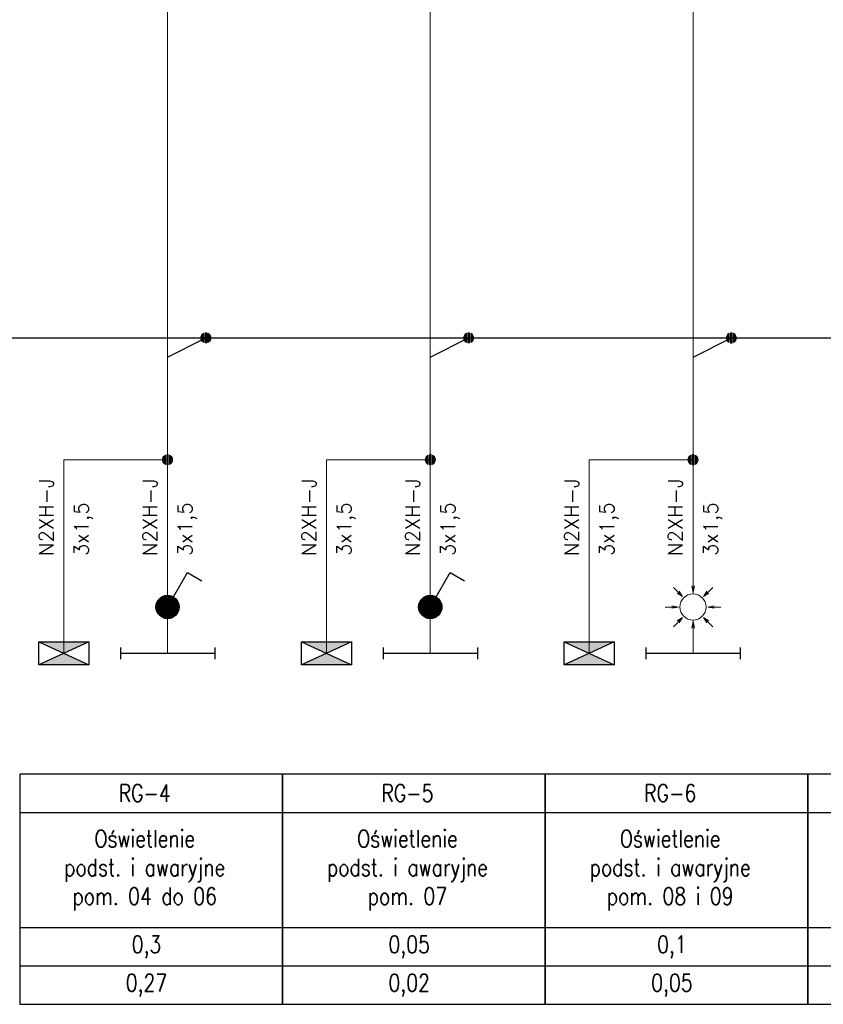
# Model space of a CAD drawing. Header units: millimetres. Extents: x 2505 to 3495, y 1397 to 1684.
# Tile 23 of 59: x 2813 to 2872, y 1560 to 1631. Entities that reach past the tile are written whole.
import ezdxf
from ezdxf.enums import TextEntityAlignment as Align

# ---------------------------------------------------------------- set-up
doc = ezdxf.new("R2010")
doc.units = ezdxf.units.MM
doc.linetypes.add('CONTINUA', pattern=[0])
for name, color, linetype in [('#elektryka', 1, 'Continuous'), ('0IE-SYMBOL', 3, 'Continuous'), ('E_Opis', 7, 'Continuous'), ('EB_gniazda', 1, 'Continuous'), ('IE-SYMBOL', 3, 'Continuous'), ('OPIS', 7, 'Continuous')]:
    doc.layers.add(name, color=color, linetype=linetype)
for name, color, linetype, lineweight in [('EB_PRZEWODY', 3, 'Continuous', 20), ('EB_łączniki', 3, 'Continuous', 20), ('PRZEWODY', 3, 'Continuous', 20), ('SZYNY', 1, 'Continuous', 40)]:
    doc.layers.add(name, color=color, linetype=linetype, lineweight=lineweight)
doc.styles.add('SIMPLEX', font='simplex.shx', dxfattribs={"width": 0.8})

# ---------------------------------------------------------------- blocks, each defined once
blk = doc.blocks.new('LAMPA')
for p, q in [((-4, 0.5), (-4, -0.5)), ((-4, 0), (4, 0)), ((4, 0.5), (4, -0.5))]:
    blk.add_line(p, q)
blk = doc.blocks.new('P-PUNKT')
for p, q in [((-0.64, 0.17), (-0.66, 0.02)), ((-0.64, 0.17), (-0.66, 0.02)), ((-0.64, 0), (-0.66, -0.03)), ((-0.6, 0.28), (-0.64, 0.17)), ((-0.6, 0.28), (-0.64, 0.17)), ((-0.6, 0.14), (-0.64, 0.09)), ((-0.6, 0), (-0.64, 0)), ((-0.51, 0.43), (-0.6, 0.28)), ((-0.51, 0.43), (-0.6, 0.28)), ((-0.51, 0.29), (-0.6, 0.19)), ((-0.51, 0.15), (-0.6, 0.1)), ((-0.51, 0.01), (-0.6, 0)), ((-0.4, 0.52), (-0.51, 0.43)), ((-0.4, 0.52), (-0.51, 0.43)), ((-0.4, 0.41), (-0.51, 0.33)), ((-0.4, 0.29), (-0.51, 0.24)), ((-0.4, 0.17), (-0.51, 0.15)), ((-0.4, 0.06), (-0.51, 0.05)), ((-0.27, 0.61), (-0.4, 0.52)), ((-0.27, 0.61), (-0.4, 0.52)), ((-0.27, 0.5), (-0.4, 0.43)), ((-0.27, 0.38), (-0.4, 0.33)), ((-0.27, 0.27), (-0.4, 0.24)), ((-0.27, 0.16), (-0.4, 0.14)), ((-0.27, 0.05), (-0.4, 0.05)), ((-0.27, 0.61), (-0.27, -0.61)), ((-0.27, 0.61), (-0.27, -0.61)), ((-0.1, 0.66), (0.1, 0.66)), ((-0.1, 0.66), (0.1, 0.66)), ((-0.1, -0.66), (-0.1, 0.66)), ((-0.1, 0.66), (-0.1, -0.66)), ((-0.1, 0.56), (0.1, 0.56)), ((-0.1, 0.46), (0.1, 0.46)), ((-0.1, 0.36), (0.1, 0.36)), ((-0.1, 0.26), (0.1, 0.26)), ((-0.1, 0.15), (0.1, 0.15)), ((-0.1, 0.05), (0.1, 0.05)), ((0.1, -0.66), (0.1, 0.66)), ((0.1, 0.66), (0.1, -0.66)), ((0.27, 0.61), (0.27, -0.61)), ((0.27, 0.61), (0.27, -0.61)), ((0.27, 0.61), (0.4, 0.52)), ((0.27, 0.61), (0.4, 0.52)), ((0.27, 0.5), (0.4, 0.43)), ((0.27, 0.38), (0.4, 0.33)), ((0.27, 0.27), (0.4, 0.24)), ((0.27, 0.16), (0.4, 0.14)), ((0.27, 0.05), (0.4, 0.05)), ((0.4, 0.52), (0.51, 0.43)), ((0.4, 0.52), (0.51, 0.43)), ((0.4, 0.41), (0.51, 0.33)), ((0.4, 0.29), (0.51, 0.24)), ((0.4, 0.17), (0.51, 0.15)), ((0.4, 0.06), (0.51, 0.05)), ((0.51, 0.43), (0.6, 0.28)), ((0.51, 0.43), (0.6, 0.28)), ((0.51, 0.29), (0.6, 0.19)), ((0.51, 0.15), (0.6, 0.1)), ((0.51, 0.01), (0.6, 0)), ((0.6, 0.28), (0.64, 0.17)), ((0.6, 0.28), (0.64, 0.17)), ((0.6, 0.14), (0.64, 0.09)), ((0.6, 0), (0.64, 0)), ((0.64, 0.17), (0.66, 0.02)), ((0.64, 0.17), (0.66, 0.02)), ((0.64, 0), (0.66, -0.03)), ((-0.65, -0.08), (-0.64, -0.17)), ((-0.64, -0.17), (-0.65, -0.08)), ((-0.6, -0.14), (-0.64, -0.08)), ((-0.64, -0.17), (-0.6, -0.28)), ((-0.6, -0.28), (-0.64, -0.17)), ((-0.51, -0.13), (-0.6, -0.09)), ((-0.51, -0.27), (-0.6, -0.18)), ((-0.6, -0.28), (-0.51, -0.41)), ((-0.51, -0.41), (-0.6, -0.28)), ((-0.4, -0.06), (-0.51, -0.04)), ((-0.4, -0.17), (-0.51, -0.13)), ((-0.4, -0.29), (-0.51, -0.23)), ((-0.4, -0.41), (-0.51, -0.32)), ((-0.51, -0.41), (-0.4, -0.52)), ((-0.4, -0.52), (-0.51, -0.41)), ((-0.27, -0.06), (-0.4, -0.05)), ((-0.27, -0.17), (-0.4, -0.14)), ((-0.27, -0.28), (-0.4, -0.24)), ((-0.27, -0.39), (-0.4, -0.33)), ((-0.27, -0.5), (-0.4, -0.43)), ((-0.4, -0.52), (-0.27, -0.61)), ((-0.27, -0.61), (-0.4, -0.52)), ((-0.1, -0.05), (0.1, -0.05)), ((-0.1, -0.15), (0.1, -0.15)), ((-0.1, -0.26), (0.1, -0.26)), ((-0.1, -0.36), (0.1, -0.36)), ((-0.1, -0.46), (0.1, -0.46)), ((-0.1, -0.56), (0.1, -0.56)), ((0.1, -0.66), (-0.1, -0.66)), ((-0.1, -0.66), (0.1, -0.66)), ((0.27, -0.06), (0.4, -0.05)), ((0.27, -0.17), (0.4, -0.14)), ((0.27, -0.28), (0.4, -0.24)), ((0.27, -0.39), (0.4, -0.33)), ((0.27, -0.5), (0.4, -0.43)), ((0.4, -0.52), (0.27, -0.61)), ((0.27, -0.61), (0.4, -0.52)), ((0.4, -0.06), (0.51, -0.04)), ((0.4, -0.17), (0.51, -0.13)), ((0.4, -0.29), (0.51, -0.23)), ((0.4, -0.41), (0.51, -0.32)), ((0.51, -0.41), (0.4, -0.52)), ((0.4, -0.52), (0.51, -0.41)), ((0.51, -0.13), (0.6, -0.09)), ((0.51, -0.27), (0.6, -0.18)), ((0.6, -0.28), (0.51, -0.41)), ((0.51, -0.41), (0.6, -0.28)), ((0.6, -0.14), (0.64, -0.08)), ((0.64, -0.17), (0.6, -0.28)), ((0.6, -0.28), (0.64, -0.17)), ((0.65, -0.08), (0.64, -0.17)), ((0.64, -0.17), (0.65, -0.08))]:
    blk.add_line(p, q)
at = {"ltscale": 5}
blk.add_line((0.66, 0.02), (0.66, -0.08), dxfattribs=at)
blk.add_point((0, 0))
blk = doc.blocks.new('ip44 1')
at = {"layer": 'EB_gniazda', "linetype": 'Continuous', "lineweight": 30}
h = blk.add_hatch(dxfattribs=at)
h.set_pattern_fill('ANSI31', color=256)
h.set_pattern_definition([(45, (0, 0), (-0.08838834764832, 0.08838834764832), [])])
h.paths.add_polyline_path([(-89989543.69, -54751307.39, 1), (-89989526.89, -54751307.39, 1)])
at = {"layer": '#elektryka'}
for p, q in [((-89989531.09, -54751300.12), (-89989520.9, -54751282.47)), ((-89989520.9, -54751282.47), (-89989510.46, -54751288.5))]:
    blk.add_line(p, q, dxfattribs=at)
blk.add_circle((-89989535.29, -54751307.39), 8.4, dxfattribs=at)
blk = doc.blocks.new('*U67')
for p, q in [((0, 80.7), (-7.3, 115.9)), ((0, 80.7), (0, 153.2)), ((0, 80.7), (7.3, 115.9)), ((-57.1, 57.1), (-108.3, 108.3)), ((-57.1, 57.1), (-87.1, 76.8)), ((-57.1, 57.1), (-76.8, 87.1)), ((57.1, 57.1), (108.3, 108.3)), ((57.1, 57.1), (76.8, 87.1)), ((57.1, 57.1), (87.1, 76.8)), ((-80.7, 0), (-153.2, 0)), ((-80.7, 0), (-115.9, 7.3)), ((-80.7, 0), (-115.9, -7.3)), ((80.7, 0), (115.9, 7.3)), ((80.7, 0), (115.9, -7.3)), ((80.7, 0), (153.2, 0)), ((-57.1, -57.1), (-108.3, -108.3)), ((-57.1, -57.1), (-87.1, -76.8)), ((-57.1, -57.1), (-76.8, -87.1)), ((0, -80.7), (-7.3, -115.9)), ((0, -80.7), (7.3, -115.9)), ((0, -80.7), (0, -153.2)), ((57.1, -57.1), (76.8, -87.1)), ((57.1, -57.1), (87.1, -76.8)), ((57.1, -57.1), (108.3, -108.3))]:
    blk.add_line(p, q)
blk.add_circle((0, 0), 72)
blk = doc.blocks.new('*U104')
for p, q in [((-0.64, 0.17), (-0.66, 0.02)), ((-0.64, 0.17), (-0.66, 0.02)), ((-0.64, 0), (-0.66, -0.03)), ((-0.6, 0.28), (-0.64, 0.17)), ((-0.6, 0.28), (-0.64, 0.17)), ((-0.6, 0.14), (-0.64, 0.09)), ((-0.6, 0), (-0.64, 0)), ((-0.51, 0.43), (-0.6, 0.28)), ((-0.51, 0.43), (-0.6, 0.28)), ((-0.51, 0.29), (-0.6, 0.19)), ((-0.51, 0.15), (-0.6, 0.1)), ((-0.51, 0.01), (-0.6, 0)), ((-0.4, 0.52), (-0.51, 0.43)), ((-0.4, 0.52), (-0.51, 0.43)), ((-0.4, 0.41), (-0.51, 0.33)), ((-0.4, 0.29), (-0.51, 0.24)), ((-0.4, 0.17), (-0.51, 0.15)), ((-0.4, 0.06), (-0.51, 0.05)), ((-0.27, 0.61), (-0.4, 0.52)), ((-0.27, 0.61), (-0.4, 0.52)), ((-0.27, 0.5), (-0.4, 0.43)), ((-0.27, 0.38), (-0.4, 0.33)), ((-0.27, 0.27), (-0.4, 0.24)), ((-0.27, 0.16), (-0.4, 0.14)), ((-0.27, 0.05), (-0.4, 0.05)), ((-0.27, 0.61), (-0.27, -0.61)), ((-0.27, 0.61), (-0.27, -0.61)), ((-0.1, 0.66), (0.1, 0.66)), ((-0.1, 0.66), (0.1, 0.66)), ((-0.1, -0.66), (-0.1, 0.66)), ((-0.1, 0.66), (-0.1, -0.66)), ((-0.1, 0.56), (0.1, 0.56)), ((-0.1, 0.46), (0.1, 0.46)), ((-0.1, 0.36), (0.1, 0.36)), ((-0.1, 0.26), (0.1, 0.26)), ((-0.1, 0.15), (0.1, 0.15)), ((-0.1, 0.05), (0.1, 0.05)), ((0.1, -0.66), (0.1, 0.66)), ((0.1, 0.66), (0.1, -0.66)), ((0.27, 0.61), (0.27, -0.61)), ((0.27, 0.61), (0.27, -0.61)), ((0.27, 0.61), (0.4, 0.52)), ((0.27, 0.61), (0.4, 0.52)), ((0.27, 0.5), (0.4, 0.43)), ((0.27, 0.38), (0.4, 0.33)), ((0.27, 0.27), (0.4, 0.24)), ((0.27, 0.16), (0.4, 0.14)), ((0.27, 0.05), (0.4, 0.05)), ((0.4, 0.52), (0.51, 0.43)), ((0.4, 0.52), (0.51, 0.43)), ((0.4, 0.41), (0.51, 0.33)), ((0.4, 0.29), (0.51, 0.24)), ((0.4, 0.17), (0.51, 0.15)), ((0.4, 0.06), (0.51, 0.05)), ((0.51, 0.43), (0.6, 0.28)), ((0.51, 0.43), (0.6, 0.28)), ((0.51, 0.29), (0.6, 0.19)), ((0.51, 0.15), (0.6, 0.1)), ((0.51, 0.01), (0.6, 0)), ((0.6, 0.28), (0.64, 0.17)), ((0.6, 0.28), (0.64, 0.17)), ((0.6, 0.14), (0.64, 0.09)), ((0.6, 0), (0.64, 0)), ((0.64, 0.17), (0.66, 0.02)), ((0.64, 0.17), (0.66, 0.02)), ((0.64, 0), (0.66, -0.03)), ((-0.65, -0.08), (-0.64, -0.17)), ((-0.64, -0.17), (-0.65, -0.08)), ((-0.6, -0.14), (-0.64, -0.08)), ((-0.64, -0.17), (-0.6, -0.28)), ((-0.6, -0.28), (-0.64, -0.17)), ((-0.51, -0.13), (-0.6, -0.09)), ((-0.51, -0.27), (-0.6, -0.18)), ((-0.6, -0.28), (-0.51, -0.41)), ((-0.51, -0.41), (-0.6, -0.28)), ((-0.4, -0.06), (-0.51, -0.04)), ((-0.4, -0.17), (-0.51, -0.13)), ((-0.4, -0.29), (-0.51, -0.23)), ((-0.4, -0.41), (-0.51, -0.32)), ((-0.51, -0.41), (-0.4, -0.52)), ((-0.4, -0.52), (-0.51, -0.41)), ((-0.27, -0.06), (-0.4, -0.05)), ((-0.27, -0.17), (-0.4, -0.14)), ((-0.27, -0.28), (-0.4, -0.24)), ((-0.27, -0.39), (-0.4, -0.33)), ((-0.27, -0.5), (-0.4, -0.43)), ((-0.4, -0.52), (-0.27, -0.61)), ((-0.27, -0.61), (-0.4, -0.52)), ((-0.1, -0.05), (0.1, -0.05)), ((-0.1, -0.15), (0.1, -0.15)), ((-0.1, -0.26), (0.1, -0.26)), ((-0.1, -0.36), (0.1, -0.36)), ((-0.1, -0.46), (0.1, -0.46)), ((-0.1, -0.56), (0.1, -0.56)), ((0.1, -0.66), (-0.1, -0.66)), ((-0.1, -0.66), (0.1, -0.66)), ((0.27, -0.06), (0.4, -0.05)), ((0.27, -0.17), (0.4, -0.14)), ((0.27, -0.28), (0.4, -0.24)), ((0.27, -0.39), (0.4, -0.33)), ((0.27, -0.5), (0.4, -0.43)), ((0.4, -0.52), (0.27, -0.61)), ((0.27, -0.61), (0.4, -0.52)), ((0.4, -0.06), (0.51, -0.04)), ((0.4, -0.17), (0.51, -0.13)), ((0.4, -0.29), (0.51, -0.23)), ((0.4, -0.41), (0.51, -0.32)), ((0.51, -0.41), (0.4, -0.52)), ((0.4, -0.52), (0.51, -0.41)), ((0.51, -0.13), (0.6, -0.09)), ((0.51, -0.27), (0.6, -0.18)), ((0.6, -0.28), (0.51, -0.41)), ((0.51, -0.41), (0.6, -0.28)), ((0.6, -0.14), (0.64, -0.08)), ((0.64, -0.17), (0.6, -0.28)), ((0.6, -0.28), (0.64, -0.17)), ((0.65, -0.08), (0.64, -0.17)), ((0.64, -0.17), (0.65, -0.08))]:
    blk.add_line(p, q)
at = {"ltscale": 5}
blk.add_line((0.66, 0.02), (0.66, -0.08), dxfattribs=at)
blk.add_point((0, 0))
blk = doc.blocks.new('*U105')
for p, q in [((-0.64, 0.17), (-0.66, 0.02)), ((-0.64, 0.17), (-0.66, 0.02)), ((-0.64, 0), (-0.66, -0.03)), ((-0.6, 0.28), (-0.64, 0.17)), ((-0.6, 0.28), (-0.64, 0.17)), ((-0.6, 0.14), (-0.64, 0.09)), ((-0.6, 0), (-0.64, 0)), ((-0.51, 0.43), (-0.6, 0.28)), ((-0.51, 0.43), (-0.6, 0.28)), ((-0.51, 0.29), (-0.6, 0.19)), ((-0.51, 0.15), (-0.6, 0.1)), ((-0.51, 0.01), (-0.6, 0)), ((-0.4, 0.52), (-0.51, 0.43)), ((-0.4, 0.52), (-0.51, 0.43)), ((-0.4, 0.41), (-0.51, 0.33)), ((-0.4, 0.29), (-0.51, 0.24)), ((-0.4, 0.17), (-0.51, 0.15)), ((-0.4, 0.06), (-0.51, 0.05)), ((-0.27, 0.61), (-0.4, 0.52)), ((-0.27, 0.61), (-0.4, 0.52)), ((-0.27, 0.5), (-0.4, 0.43)), ((-0.27, 0.38), (-0.4, 0.33)), ((-0.27, 0.27), (-0.4, 0.24)), ((-0.27, 0.16), (-0.4, 0.14)), ((-0.27, 0.05), (-0.4, 0.05)), ((-0.27, 0.61), (-0.27, -0.61)), ((-0.27, 0.61), (-0.27, -0.61)), ((-0.1, 0.66), (0.1, 0.66)), ((-0.1, 0.66), (0.1, 0.66)), ((-0.1, -0.66), (-0.1, 0.66)), ((-0.1, 0.66), (-0.1, -0.66)), ((-0.1, 0.56), (0.1, 0.56)), ((-0.1, 0.46), (0.1, 0.46)), ((-0.1, 0.36), (0.1, 0.36)), ((-0.1, 0.26), (0.1, 0.26)), ((-0.1, 0.15), (0.1, 0.15)), ((-0.1, 0.05), (0.1, 0.05)), ((0.1, -0.66), (0.1, 0.66)), ((0.1, 0.66), (0.1, -0.66)), ((0.27, 0.61), (0.27, -0.61)), ((0.27, 0.61), (0.27, -0.61)), ((0.27, 0.61), (0.4, 0.52)), ((0.27, 0.61), (0.4, 0.52)), ((0.27, 0.5), (0.4, 0.43)), ((0.27, 0.38), (0.4, 0.33)), ((0.27, 0.27), (0.4, 0.24)), ((0.27, 0.16), (0.4, 0.14)), ((0.27, 0.05), (0.4, 0.05)), ((0.4, 0.52), (0.51, 0.43)), ((0.4, 0.52), (0.51, 0.43)), ((0.4, 0.41), (0.51, 0.33)), ((0.4, 0.29), (0.51, 0.24)), ((0.4, 0.17), (0.51, 0.15)), ((0.4, 0.06), (0.51, 0.05)), ((0.51, 0.43), (0.6, 0.28)), ((0.51, 0.43), (0.6, 0.28)), ((0.51, 0.29), (0.6, 0.19)), ((0.51, 0.15), (0.6, 0.1)), ((0.51, 0.01), (0.6, 0)), ((0.6, 0.28), (0.64, 0.17)), ((0.6, 0.28), (0.64, 0.17)), ((0.6, 0.14), (0.64, 0.09)), ((0.6, 0), (0.64, 0)), ((0.64, 0.17), (0.66, 0.02)), ((0.64, 0.17), (0.66, 0.02)), ((0.64, 0), (0.66, -0.03)), ((-0.65, -0.08), (-0.64, -0.17)), ((-0.64, -0.17), (-0.65, -0.08)), ((-0.6, -0.14), (-0.64, -0.08)), ((-0.64, -0.17), (-0.6, -0.28)), ((-0.6, -0.28), (-0.64, -0.17)), ((-0.51, -0.13), (-0.6, -0.09)), ((-0.51, -0.27), (-0.6, -0.18)), ((-0.6, -0.28), (-0.51, -0.41)), ((-0.51, -0.41), (-0.6, -0.28)), ((-0.4, -0.06), (-0.51, -0.04)), ((-0.4, -0.17), (-0.51, -0.13)), ((-0.4, -0.29), (-0.51, -0.23)), ((-0.4, -0.41), (-0.51, -0.32)), ((-0.51, -0.41), (-0.4, -0.52)), ((-0.4, -0.52), (-0.51, -0.41)), ((-0.27, -0.06), (-0.4, -0.05)), ((-0.27, -0.17), (-0.4, -0.14)), ((-0.27, -0.28), (-0.4, -0.24)), ((-0.27, -0.39), (-0.4, -0.33)), ((-0.27, -0.5), (-0.4, -0.43)), ((-0.4, -0.52), (-0.27, -0.61)), ((-0.27, -0.61), (-0.4, -0.52)), ((-0.1, -0.05), (0.1, -0.05)), ((-0.1, -0.15), (0.1, -0.15)), ((-0.1, -0.26), (0.1, -0.26)), ((-0.1, -0.36), (0.1, -0.36)), ((-0.1, -0.46), (0.1, -0.46)), ((-0.1, -0.56), (0.1, -0.56)), ((0.1, -0.66), (-0.1, -0.66)), ((-0.1, -0.66), (0.1, -0.66)), ((0.27, -0.06), (0.4, -0.05)), ((0.27, -0.17), (0.4, -0.14)), ((0.27, -0.28), (0.4, -0.24)), ((0.27, -0.39), (0.4, -0.33)), ((0.27, -0.5), (0.4, -0.43)), ((0.4, -0.52), (0.27, -0.61)), ((0.27, -0.61), (0.4, -0.52)), ((0.4, -0.06), (0.51, -0.04)), ((0.4, -0.17), (0.51, -0.13)), ((0.4, -0.29), (0.51, -0.23)), ((0.4, -0.41), (0.51, -0.32)), ((0.51, -0.41), (0.4, -0.52)), ((0.4, -0.52), (0.51, -0.41)), ((0.51, -0.13), (0.6, -0.09)), ((0.51, -0.27), (0.6, -0.18)), ((0.6, -0.28), (0.51, -0.41)), ((0.51, -0.41), (0.6, -0.28)), ((0.6, -0.14), (0.64, -0.08)), ((0.64, -0.17), (0.6, -0.28)), ((0.6, -0.28), (0.64, -0.17)), ((0.65, -0.08), (0.64, -0.17)), ((0.64, -0.17), (0.65, -0.08))]:
    blk.add_line(p, q)
at = {"ltscale": 5}
blk.add_line((0.66, 0.02), (0.66, -0.08), dxfattribs=at)
blk.add_point((0, 0))
blk = doc.blocks.new('*U106')
for p, q in [((-0.64, 0.17), (-0.66, 0.02)), ((-0.64, 0.17), (-0.66, 0.02)), ((-0.64, 0), (-0.66, -0.03)), ((-0.6, 0.28), (-0.64, 0.17)), ((-0.6, 0.28), (-0.64, 0.17)), ((-0.6, 0.14), (-0.64, 0.09)), ((-0.6, 0), (-0.64, 0)), ((-0.51, 0.43), (-0.6, 0.28)), ((-0.51, 0.43), (-0.6, 0.28)), ((-0.51, 0.29), (-0.6, 0.19)), ((-0.51, 0.15), (-0.6, 0.1)), ((-0.51, 0.01), (-0.6, 0)), ((-0.4, 0.52), (-0.51, 0.43)), ((-0.4, 0.52), (-0.51, 0.43)), ((-0.4, 0.41), (-0.51, 0.33)), ((-0.4, 0.29), (-0.51, 0.24)), ((-0.4, 0.17), (-0.51, 0.15)), ((-0.4, 0.06), (-0.51, 0.05)), ((-0.27, 0.61), (-0.4, 0.52)), ((-0.27, 0.61), (-0.4, 0.52)), ((-0.27, 0.5), (-0.4, 0.43)), ((-0.27, 0.38), (-0.4, 0.33)), ((-0.27, 0.27), (-0.4, 0.24)), ((-0.27, 0.16), (-0.4, 0.14)), ((-0.27, 0.05), (-0.4, 0.05)), ((-0.27, 0.61), (-0.27, -0.61)), ((-0.27, 0.61), (-0.27, -0.61)), ((-0.1, 0.66), (0.1, 0.66)), ((-0.1, 0.66), (0.1, 0.66)), ((-0.1, -0.66), (-0.1, 0.66)), ((-0.1, 0.66), (-0.1, -0.66)), ((-0.1, 0.56), (0.1, 0.56)), ((-0.1, 0.46), (0.1, 0.46)), ((-0.1, 0.36), (0.1, 0.36)), ((-0.1, 0.26), (0.1, 0.26)), ((-0.1, 0.15), (0.1, 0.15)), ((-0.1, 0.05), (0.1, 0.05)), ((0.1, -0.66), (0.1, 0.66)), ((0.1, 0.66), (0.1, -0.66)), ((0.27, 0.61), (0.27, -0.61)), ((0.27, 0.61), (0.27, -0.61)), ((0.27, 0.61), (0.4, 0.52)), ((0.27, 0.61), (0.4, 0.52)), ((0.27, 0.5), (0.4, 0.43)), ((0.27, 0.38), (0.4, 0.33)), ((0.27, 0.27), (0.4, 0.24)), ((0.27, 0.16), (0.4, 0.14)), ((0.27, 0.05), (0.4, 0.05)), ((0.4, 0.52), (0.51, 0.43)), ((0.4, 0.52), (0.51, 0.43)), ((0.4, 0.41), (0.51, 0.33)), ((0.4, 0.29), (0.51, 0.24)), ((0.4, 0.17), (0.51, 0.15)), ((0.4, 0.06), (0.51, 0.05)), ((0.51, 0.43), (0.6, 0.28)), ((0.51, 0.43), (0.6, 0.28)), ((0.51, 0.29), (0.6, 0.19)), ((0.51, 0.15), (0.6, 0.1)), ((0.51, 0.01), (0.6, 0)), ((0.6, 0.28), (0.64, 0.17)), ((0.6, 0.28), (0.64, 0.17)), ((0.6, 0.14), (0.64, 0.09)), ((0.6, 0), (0.64, 0)), ((0.64, 0.17), (0.66, 0.02)), ((0.64, 0.17), (0.66, 0.02)), ((0.64, 0), (0.66, -0.03)), ((-0.65, -0.08), (-0.64, -0.17)), ((-0.64, -0.17), (-0.65, -0.08)), ((-0.6, -0.14), (-0.64, -0.08)), ((-0.64, -0.17), (-0.6, -0.28)), ((-0.6, -0.28), (-0.64, -0.17)), ((-0.51, -0.13), (-0.6, -0.09)), ((-0.51, -0.27), (-0.6, -0.18)), ((-0.6, -0.28), (-0.51, -0.41)), ((-0.51, -0.41), (-0.6, -0.28)), ((-0.4, -0.06), (-0.51, -0.04)), ((-0.4, -0.17), (-0.51, -0.13)), ((-0.4, -0.29), (-0.51, -0.23)), ((-0.4, -0.41), (-0.51, -0.32)), ((-0.51, -0.41), (-0.4, -0.52)), ((-0.4, -0.52), (-0.51, -0.41)), ((-0.27, -0.06), (-0.4, -0.05)), ((-0.27, -0.17), (-0.4, -0.14)), ((-0.27, -0.28), (-0.4, -0.24)), ((-0.27, -0.39), (-0.4, -0.33)), ((-0.27, -0.5), (-0.4, -0.43)), ((-0.4, -0.52), (-0.27, -0.61)), ((-0.27, -0.61), (-0.4, -0.52)), ((-0.1, -0.05), (0.1, -0.05)), ((-0.1, -0.15), (0.1, -0.15)), ((-0.1, -0.26), (0.1, -0.26)), ((-0.1, -0.36), (0.1, -0.36)), ((-0.1, -0.46), (0.1, -0.46)), ((-0.1, -0.56), (0.1, -0.56)), ((0.1, -0.66), (-0.1, -0.66)), ((-0.1, -0.66), (0.1, -0.66)), ((0.27, -0.06), (0.4, -0.05)), ((0.27, -0.17), (0.4, -0.14)), ((0.27, -0.28), (0.4, -0.24)), ((0.27, -0.39), (0.4, -0.33)), ((0.27, -0.5), (0.4, -0.43)), ((0.4, -0.52), (0.27, -0.61)), ((0.27, -0.61), (0.4, -0.52)), ((0.4, -0.06), (0.51, -0.04)), ((0.4, -0.17), (0.51, -0.13)), ((0.4, -0.29), (0.51, -0.23)), ((0.4, -0.41), (0.51, -0.32)), ((0.51, -0.41), (0.4, -0.52)), ((0.4, -0.52), (0.51, -0.41)), ((0.51, -0.13), (0.6, -0.09)), ((0.51, -0.27), (0.6, -0.18)), ((0.6, -0.28), (0.51, -0.41)), ((0.51, -0.41), (0.6, -0.28)), ((0.6, -0.14), (0.64, -0.08)), ((0.64, -0.17), (0.6, -0.28)), ((0.6, -0.28), (0.64, -0.17)), ((0.65, -0.08), (0.64, -0.17)), ((0.64, -0.17), (0.65, -0.08))]:
    blk.add_line(p, q)
at = {"ltscale": 5}
blk.add_line((0.66, 0.02), (0.66, -0.08), dxfattribs=at)
blk.add_point((0, 0))

msp = doc.modelspace()

# ---------------------------------------------------------------- hatches: boundary and pattern name
h = msp.add_hatch(color=3)
h.paths.add_polyline_path([(2814.817, 1585.763), (2816.626, 1584.938), (2818.436, 1585.763)])
h.paths.add_polyline_path([(2814.817, 1584.113), (2818.436, 1584.113), (2816.626, 1584.938)])
h = msp.add_hatch(color=3)
h.paths.add_polyline_path([(2833.806, 1585.763), (2835.615, 1584.938), (2837.425, 1585.763)])
h.paths.add_polyline_path([(2833.806, 1584.113), (2837.425, 1584.113), (2835.615, 1584.938)])
h = msp.add_hatch(color=3)
h.paths.add_polyline_path([(2852.795, 1585.763), (2854.604, 1584.938), (2856.414, 1585.763)])
h.paths.add_polyline_path([(2852.795, 1584.113), (2856.414, 1584.113), (2854.604, 1584.938)])

# ---------------------------------------------------------------- linework, layer by layer
at = {"layer": '0IE-SYMBOL'}
for p, q in [((2814.817, 1585.763), (2818.436, 1584.113)), ((2818.436, 1585.763), (2814.817, 1584.113)), ((2833.806, 1585.763), (2837.425, 1584.113)), ((2837.425, 1585.763), (2833.806, 1584.113)), ((2852.795, 1585.763), (2856.414, 1584.113)), ((2856.414, 1585.763), (2852.795, 1584.113))]:
    msp.add_line(p, q, dxfattribs=at)
for points in [[(2814.817, 1585.763), (2818.436, 1585.763), (2818.436, 1584.113), (2814.817, 1584.113)], [(2833.806, 1585.763), (2837.425, 1585.763), (2837.425, 1584.113), (2833.806, 1584.113)], [(2852.795, 1585.763), (2856.414, 1585.763), (2856.414, 1584.113), (2852.795, 1584.113)]]:
    msp.add_lwpolyline(points, close=True, dxfattribs=at)
at = {"layer": 'EB_PRZEWODY', "lineweight": -3, "ltscale": 5}
for p, q in [((2824.126, 1606.345), (2826.898, 1607.731)), ((2843.115, 1606.345), (2845.887, 1607.731)), ((2862.104, 1606.344), (2864.876, 1607.73))]:
    msp.add_line(p, q, dxfattribs=at)
at = {"layer": 'EB_PRZEWODY', "linetype": 'CONTINUA'}
for p, q in [((2824.126, 1598.93), (2816.626, 1598.93)), ((2816.626, 1584.938), (2816.626, 1598.93)), ((2843.115, 1598.93), (2835.615, 1598.93)), ((2835.615, 1584.938), (2835.615, 1598.93)), ((2862.104, 1598.93), (2854.604, 1598.93)), ((2854.604, 1584.938), (2854.604, 1598.93))]:
    msp.add_line(p, q, dxfattribs=at)
at = {"layer": 'OPIS', "lineweight": -3}
for p, q in [((2813.44, 1573.432), (2832.428, 1573.432)), ((2832.429, 1573.432), (2851.417, 1573.432)), ((2851.418, 1573.432), (2870.406, 1573.432)), ((2870.407, 1573.432), (2889.395, 1573.432)), ((2813.439, 1565.116), (2832.428, 1565.116)), ((2832.428, 1565.116), (2851.417, 1565.116)), ((2851.417, 1565.116), (2870.406, 1565.116)), ((2870.406, 1565.116), (2889.395, 1565.116))]:
    msp.add_line(p, q, dxfattribs=at)
at = {"layer": 'OPIS', "lineweight": -3, "ltscale": 5}
for p, q in [((2813.439, 1562.344), (2832.428, 1562.344)), ((2832.428, 1562.344), (2851.417, 1562.344)), ((2851.417, 1562.344), (2870.406, 1562.344)), ((2870.406, 1562.344), (2889.395, 1562.344))]:
    msp.add_line(p, q, dxfattribs=at)
at = {"layer": 'OPIS', "lineweight": -3}
for points in [[(2813.439, 1559.572), (2832.428, 1559.572), (2832.428, 1576.204), (2813.439, 1576.204)], [(2832.428, 1559.572), (2851.417, 1559.572), (2851.417, 1576.204), (2832.428, 1576.204)], [(2851.417, 1559.572), (2870.406, 1559.572), (2870.406, 1576.204), (2851.417, 1576.204)], [(2870.406, 1559.572), (2889.395, 1559.572), (2889.395, 1576.204), (2870.406, 1576.204)]]:
    msp.add_lwpolyline(points, close=True, dxfattribs=at)
at = {"layer": 'PRZEWODY'}
for p, q in [((2824.126, 1632.097), (2824.126, 1584.938)), ((2843.115, 1632.097), (2843.115, 1584.938)), ((2862.104, 1632.097), (2862.104, 1589.23)), ((2862.104, 1587.34), (2862.104, 1584.938))]:
    msp.add_line(p, q, dxfattribs=at)
at = {"layer": 'SZYNY', "color": 4, "lineweight": -3}
msp.add_line((2651.376, 1607.731), (3453.726, 1607.73), dxfattribs=at)

# ---------------------------------------------------------------- block references
at = {"layer": 'EB_gniazda', "linetype": 'Continuous', "lineweight": 30, "xscale": 0.1, "yscale": 0.1, "zscale": 0.1}
for p in [(9001777.655, 5476719.024), (9001796.644, 5476719.024)]:
    msp.add_blockref('ip44 1', p, dxfattribs=at)
at = {"layer": 'EB_PRZEWODY', "lineweight": -3, "ltscale": 5, "xscale": 0.5544000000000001, "yscale": 0.5544000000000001, "zscale": 0.5544000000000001}
for name, p in [('*U104', (2826.898, 1607.731)), ('*U105', (2845.887, 1607.731)), ('*U106', (2864.876, 1607.73))]:
    msp.add_blockref(name, p, dxfattribs=at)
at = {"layer": 'EB_łączniki', "xscale": 0.013125, "yscale": 0.013125, "zscale": 0.013125}
msp.add_blockref('*U67', (2862.104, 1588.285), dxfattribs=at)
at = {"layer": 'IE-SYMBOL', "xscale": 0.8517600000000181, "yscale": 0.8517600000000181, "zscale": 0.8517600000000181}
for p in [(2824.126, 1584.938), (2843.115, 1584.938), (2862.104, 1584.938)]:
    msp.add_blockref('LAMPA', p, dxfattribs=at)
at = {"layer": 'PRZEWODY', "xscale": 0.5544, "yscale": 0.5544, "zscale": 0.5544}
for p in [(2824.126, 1598.93), (2843.115, 1598.93), (2862.104, 1598.93)]:
    msp.add_blockref('P-PUNKT', p, dxfattribs=at)

# ---------------------------------------------------------------- texts
at = {"layer": 'E_Opis', "lineweight": -3, "char_height": 1.2474, "width": 14.11269, "attachment_point": 5, "style": 'SIMPLEX'}
for s, insert in [('RG-4', (2822.477, 1574.834)), ('RG-5', (2841.466, 1574.834)), ('RG-6', (2860.455, 1574.834)), ('Oświetlenie\\Ppodst. i awaryjne\\Ppom. 04 do 06', (2822.477, 1569.258)), ('Oświetlenie\\Ppodst. i awaryjne\\Ppom. 07', (2841.466, 1569.258)), ('Oświetlenie\\Ppodst. i awaryjne\\Ppom. 08 i 09', (2860.455, 1569.258)), ('\\pxqc;0,3', (2822.601, 1563.714)), ('\\pxqc;0,05', (2841.59, 1563.714)), ('\\pxqc;0,1', (2860.579, 1563.714)), ('\\pxqc;0,27', (2822.601, 1560.942)), ('\\pxqc;0,02', (2841.59, 1560.942)), ('\\pxqc;0,05', (2860.579, 1560.942))]:
    msp.add_mtext(s, dxfattribs=dict(at, insert=insert))
at = {"layer": 'OPIS', "style": 'SIMPLEX'}
for p in [(2815.876, 1591.972), (2823.376, 1591.972), (2834.865, 1591.972), (2842.365, 1591.972), (2853.854, 1591.972), (2861.354, 1591.972)]:
    msp.add_text('N2XH-J', height=1.0395, rotation=90, dxfattribs=at).set_placement(p)
for p in [(2817.376, 1591.972), (2824.876, 1591.972), (2836.365, 1591.972), (2843.865, 1591.972), (2855.354, 1591.972), (2862.854, 1591.972)]:
    msp.add_text('3x1,5', height=1.0395, rotation=90, dxfattribs=at).set_placement(p, align=Align.TOP_LEFT)

doc.saveas('drawing.dxf')
